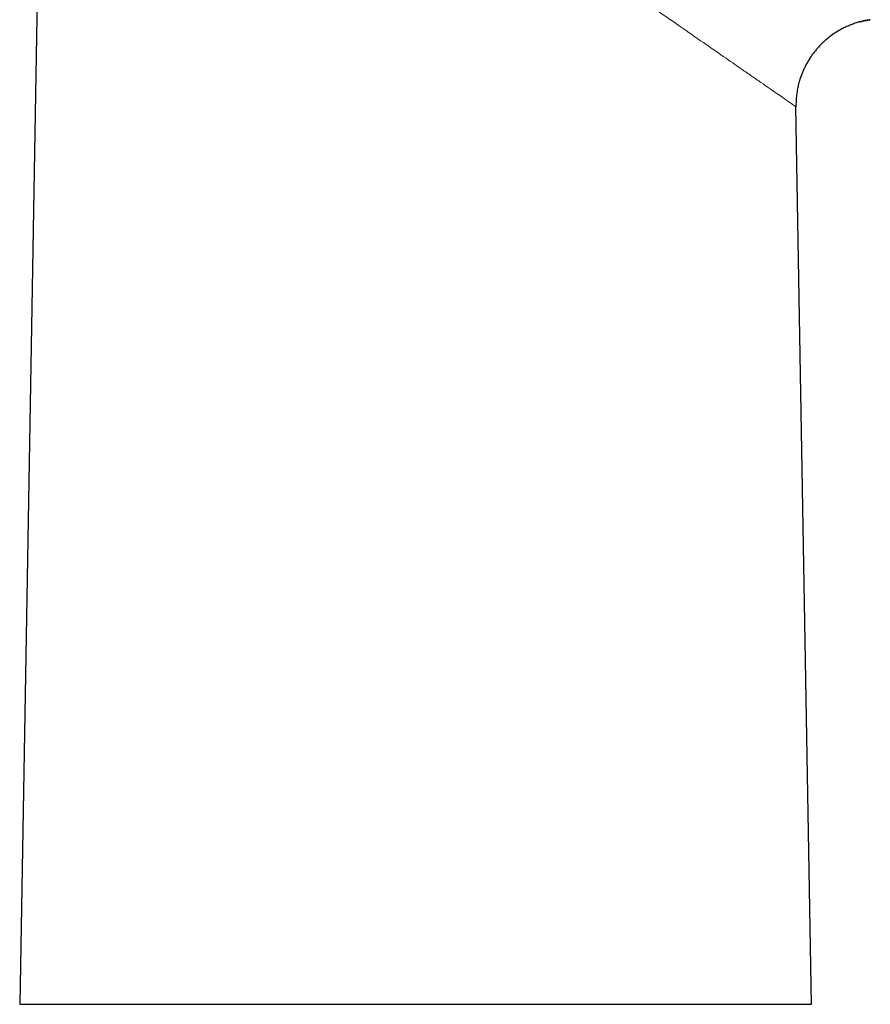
# Model space of a CAD drawing. Header units: millimetres. Extents: x 8 to 927, y 12 to 1100.
# Tile 27 of 33: x 449 to 513, y 636 to 710. Entities that reach past the tile are written whole.
import ezdxf

# ---------------------------------------------------------------- set-up
doc = ezdxf.new("R2010")
doc.units = ezdxf.units.MM

msp = doc.modelspace()

# ---------------------------------------------------------------- linework, layer by layer
at = {"color": 7, "linetype": 'Continuous', "lineweight": 30}
for p, q in [((452.472, 806.7), (449.495, 636.2)), ((509.077, 636.2), (507.899, 703.705)), ((449.495, 636.2), (479.286, 636.2)), ((479.286, 636.2), (509.077, 636.2))]:
    msp.add_line(p, q, dxfattribs=at)
at = {"color": 8, "linetype": 'Continuous', "lineweight": 0}
msp.add_open_spline([(492.61, 714.289), (493.224, 713.864), (494.43, 713.03), (496.138, 711.852), (497.725, 710.757), (499.337, 709.642), (500.933, 708.535), (502.464, 707.47), (503.653, 706.644), (504.569, 706.011), (505.273, 705.526), (505.894, 705.097), (506.432, 704.725), (506.987, 704.342), (507.479, 704), (507.834, 703.752), (507.877, 703.721), (507.899, 703.705)], degree=3, knots=[0, 0, 0, 0, 0.074053, 0.145559, 0.214545, 0.281042, 0.365884, 0.44646, 0.522886, 0.573392, 0.62314, 0.672178, 0.720557, 0.768329, 0.846726, 0.923857, 1, 1, 1, 1], dxfattribs=at)
at = {"color": 7, "linetype": 'Continuous', "lineweight": 30}
for points, knots in [([(513.494, 710.255), (513.381, 710.238), (513.156, 710.203), (512.823, 710.128), (512.497, 710.038), (512.177, 709.931), (511.866, 709.808), (511.564, 709.671), (511.263, 709.516), (510.96, 709.339), (510.651, 709.135), (510.343, 708.903), (510.037, 708.644), (509.738, 708.356), (509.481, 708.074), (509.264, 707.808), (509.086, 707.568), (508.92, 707.322), (508.767, 707.07), (508.626, 706.813), (508.498, 706.552), (508.382, 706.286), (508.272, 705.997), (508.167, 705.68), (508.072, 705.327), (507.994, 704.952), (507.936, 704.555), (507.9, 704.137), (507.9, 703.851), (507.899, 703.705)], [0, 0, 0, 0, 0.036381, 0.072539, 0.108513, 0.144286, 0.179821, 0.215074, 0.250006, 0.287602, 0.326888, 0.367831, 0.410388, 0.454479, 0.499994, 0.532025, 0.563766, 0.595255, 0.626525, 0.657609, 0.688534, 0.719327, 0.750011, 0.786967, 0.825765, 0.866427, 0.908987, 0.953492, 1, 1, 1, 1]), ([(512.699, 710.093), (512.701, 710.093), (512.705, 710.095), (512.713, 710.097), (512.72, 710.099), (512.724, 710.1), (512.727, 710.101), (512.73, 710.102), (512.733, 710.102), (512.736, 710.103), (512.749, 710.107), (512.775, 710.113), (512.82, 710.125), (512.882, 710.14), (512.958, 710.158), (513.046, 710.177), (513.145, 710.197), (513.259, 710.218), (513.376, 710.238), (513.455, 710.25), (513.492, 710.255)], [0, 0, 0, 0, 0.0333363, 0.0737044, 0.0946012, 0.1021437, 0.1078681, 0.1120156, 0.1136834, 0.118949, 0.1247466, 0.158316, 0.2115025, 0.2843615, 0.3769745, 0.4768274, 0.5927365, 0.7248363, 0.8732939, 1, 1, 1, 1])]:
    msp.add_open_spline(points, degree=3, knots=knots, dxfattribs=at)

doc.saveas('drawing.dxf')
